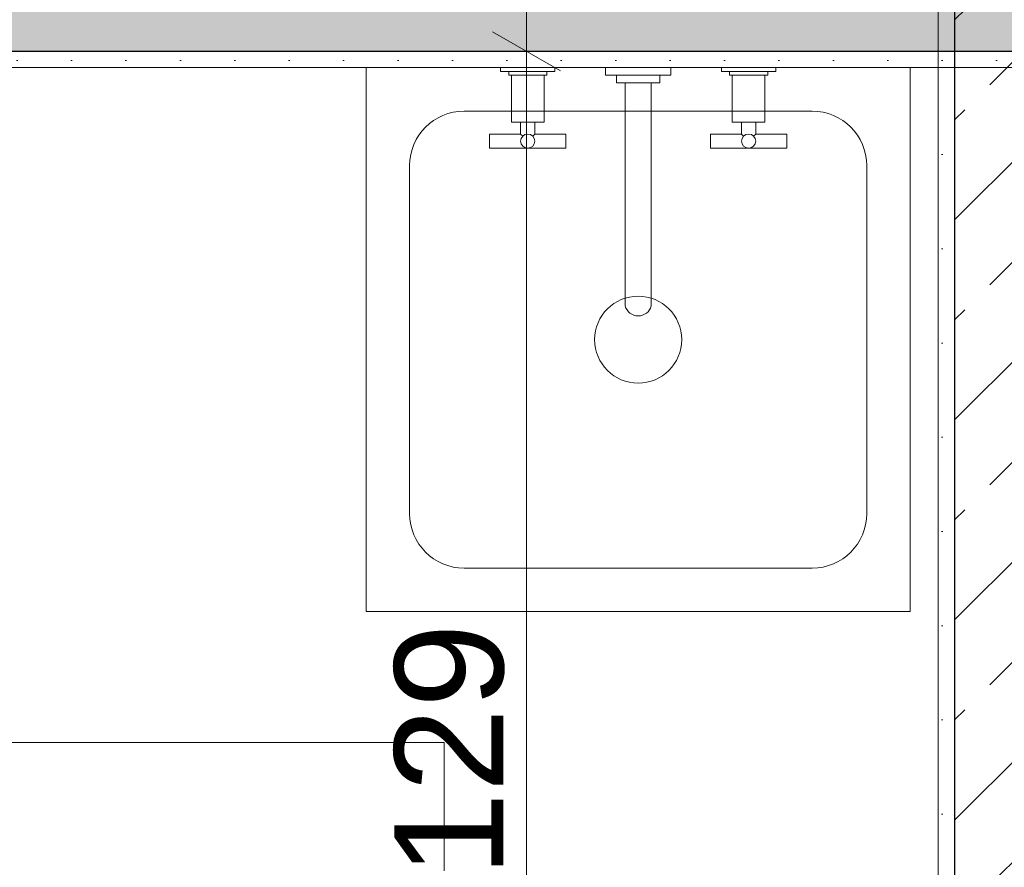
# Model space of a CAD drawing. Extents: x 100 to 2982, y 37 to 2050.
# Tile 79 of 135: x 1179 to 1269, y 1703 to 1780. Entities that reach past the tile are written whole.
import ezdxf
from ezdxf.xclip import XClip

# ---------------------------------------------------------------- set-up
doc = ezdxf.new("R2010")
doc.units = 0
doc.header["$MEASUREMENT"] = 0
doc.header["$XCLIPFRAME"] = 0
for name, color, linetype in [('210-A Pomieszczenia', 7, 'Continuous'), ('299-A Wymiary Opisy', 7, 'Continuous'), ('420-K Ściany', 7, 'Continuous'), ('820-G Rysunki Obrazki', 7, 'Continuous'), ('Nowe_330-W Wyposażenie', 7, 'Continuous')]:
    doc.layers.add(name, color=color, linetype=linetype)
doc.styles.add('STYL_AUTOMATYCZNY_3', font='txt')
doc.styles.add('STYL_AUTOMATYCZNY_7', font='txt')
pattern_1 = [(0, (-18316.349, -206.5255), (0, 8.660254), [0, -5]), (0, (-18313.849, -202.195), (0, 8.660254), [0, -5])]

# ---------------------------------------------------------------- blocks, each defined once
blk = doc.blocks.new('Rysunek_1_1', base_point=(-18316.349, -206.526))
at = {"layer": '420-K Ściany', "linetype": 'Continuous', "lineweight": 13}
blk.add_hatch(color=62, dxfattribs=at).paths.add_polyline_path([(1101.302, 1777.509), (1288.802, 1777.509), (1288.802, 1801.509), (1101.302, 1801.509)])
at = {"layer": '420-K Ściany', "linetype": 'Continuous', "lineweight": 5}
h = blk.add_hatch(dxfattribs=at)
h.set_pattern_fill('Tynk_0001', color=180, style=0, pattern_type=2)
h.set_pattern_definition(pattern_1)
h.paths.add_polyline_path([(1264.802, 1650.009), (1264.802, 1801.509), (1263.302, 1801.509), (1263.302, 1650.009)])
h = blk.add_hatch(dxfattribs=at)
h.set_pattern_fill('Beton_zbrojony_0001', color=170, style=0, pattern_type=2)
h.set_pattern_definition([(45, (-18316.349, -206.526), (-9.192388, 9.192388), []), (45, (-18320.945, -201.929), (-9.192388, 9.192388), [9.75, -3.25])])
h.paths.add_polyline_path([(1288.802, 1481.509), (1288.802, 1801.509), (1264.802, 1801.509), (1264.802, 1481.731), (1265.063, 1481.509)])
h = blk.add_hatch(dxfattribs=at)
h.set_pattern_fill('Tynk_0001', color=180, style=0, pattern_type=2)
h.set_pattern_definition(pattern_1)
h.paths.add_polyline_path([(1102.802, 1776.009), (1288.802, 1776.009), (1288.802, 1777.509), (1102.802, 1777.509)])
at = {"layer": '210-A Pomieszczenia', "color": 6, "linetype": 'Continuous', "lineweight": 13, "ltscale": 0.2}
for p, q in [((1151.88, 1713.973), (1217.903, 1713.973)), ((1217.903, 1713.973), (1217.903, 1702.187))]:
    blk.add_line(p, q, dxfattribs=at)
at = {"layer": '299-A Wymiary Opisy', "color": 85, "linetype": 'Continuous', "lineweight": 13, "ltscale": 0.2}
for p, q in [((1225.466, 1777.509), (1225.466, 1801.509)), ((1230.154, 1777.509), (1220.779, 1777.509)), ((1225.466, 1648.509), (1225.466, 1777.509))]:
    blk.add_line(p, q, dxfattribs=at)
at = {"layer": '299-A Wymiary Opisy', "color": 45, "linetype": 'Continuous', "lineweight": 15, "ltscale": 0.2}
blk.add_line((1222.341, 1779.313), (1228.591, 1775.705), dxfattribs=at)
at = {"layer": '420-K Ściany', "color": 27, "linetype": 'Continuous', "lineweight": 25, "ltscale": 0.2}
for p, q in [((1264.802, 1801.509), (1264.802, 1648.509)), ((1101.302, 1777.509), (1288.802, 1777.509))]:
    blk.add_line(p, q, dxfattribs=at)
at = {"layer": '420-K Ściany', "color": 47, "linetype": 'Continuous', "lineweight": 15, "ltscale": 0.2, "flags": 128}
for points in [[(1263.302, 1801.509), (1263.302, 1650.009)], [(1102.802, 1776.009), (1288.802, 1776.009)]]:
    blk.add_lwpolyline(points, dxfattribs=at)
at = {"layer": 'Nowe_330-W Wyposażenie', "color": 75, "linetype": 'Continuous', "lineweight": 15, "ltscale": 0.2}
for p, q in [((1227.323, 1775.659), (1223.823, 1775.659)), ((1224.073, 1775.309), (1227.073, 1775.309)), ((1244.123, 1775.659), (1247.623, 1775.659)), ((1247.373, 1775.309), (1244.373, 1775.309)), ((1251.723, 1772.009), (1219.723, 1772.009)), ((1224.923, 1771.009), (1226.223, 1771.009)), ((1246.523, 1771.009), (1245.223, 1771.009)), ((1224.923, 1769.909), (1225.113, 1769.718)), ((1226.223, 1769.909), (1226.032, 1769.718)), ((1245.223, 1769.909), (1245.413, 1769.718)), ((1246.523, 1769.909), (1246.332, 1769.718)), ((1214.723, 1767.009), (1214.723, 1735.009)), ((1256.723, 1735.009), (1256.723, 1767.009)), ((1219.723, 1730.009), (1251.723, 1730.009))]:
    blk.add_line(p, q, dxfattribs=at)
at = {"layer": 'Nowe_330-W Wyposażenie', "color": 75, "linetype": 'Continuous', "lineweight": 15, "ltscale": 0.2, "flags": 128}
for points in [[(1260.723, 1726.009), (1210.723, 1726.009), (1210.723, 1776.009), (1260.723, 1776.009)], [(1227.073, 1771.009), (1227.073, 1775.309), (1227.323, 1775.309), (1227.323, 1775.659), (1228.073, 1775.659), (1228.073, 1776.009), (1223.073, 1776.009), (1223.073, 1775.659), (1223.823, 1775.659), (1223.823, 1775.309), (1224.073, 1775.309), (1224.073, 1771.009), (1224.923, 1771.009), (1224.923, 1769.909), (1222.073, 1769.909), (1222.073, 1768.609), (1229.073, 1768.609), (1229.073, 1769.909), (1226.223, 1769.909), (1226.223, 1771.009)], [(1238.723, 1775.309), (1232.723, 1775.309), (1232.723, 1776.009), (1238.723, 1776.009)], [(1237.723, 1774.609), (1233.723, 1774.609), (1233.723, 1775.309), (1237.723, 1775.309)], [(1244.373, 1771.009), (1244.373, 1775.309), (1244.123, 1775.309), (1244.123, 1775.659), (1243.373, 1775.659), (1243.373, 1776.009), (1248.373, 1776.009), (1248.373, 1775.659), (1247.623, 1775.659), (1247.623, 1775.309), (1247.373, 1775.309), (1247.373, 1771.009), (1246.523, 1771.009), (1246.523, 1769.909), (1249.373, 1769.909), (1249.373, 1768.609), (1242.373, 1768.609), (1242.373, 1769.909), (1245.223, 1769.909), (1245.223, 1771.009)]]:
    blk.add_lwpolyline(points, close=True, dxfattribs=at)
blk.add_lwpolyline([(1234.523, 1774.609), (1236.923, 1774.609), (1236.923, 1754.103, -0.759247), (1234.523, 1754.103)], format="xyb", close=True, dxfattribs=at)
at = {"layer": 'Nowe_330-W Wyposażenie', "color": 75, "linetype": 'Continuous', "lineweight": 15, "ltscale": 0.2}
for centre, radius in [((1225.573, 1769.259), 0.65), ((1245.873, 1769.259), 0.65), ((1235.723, 1751.009), 4)]:
    blk.add_circle(centre, radius, dxfattribs=at)
for centre, start, end in [((1219.723, 1767.009), 90, 180), ((1251.723, 1767.009), 0, 90), ((1219.723, 1735.009), 180, 270), ((1251.723, 1735.009), 270, 0)]:
    blk.add_arc(centre, 5, start, end, dxfattribs=at)
at = {"layer": '210-A Pomieszczenia', "color": 6, "linetype": 'Continuous', "lineweight": 13, "insert": (1156.88, 1712.259), "char_height": 7.5, "attachment_point": 1, "style": 'STYL_AUTOMATYCZNY_3'}
blk.add_mtext('\\A1;{\\pql;\\pt0,25;\\fArial|b0|i0|c238|p38;1.02\\fArial|b0|i0|c238|p38;\\A1{\\H.66x;\\S^  ;}\\fArial|b0|i0|c238|p38;\\fArial|b0|i0|c238|p38;\\A1{\\H.66x;\\S^  ;}}', dxfattribs=at)
at = {"layer": '299-A Wymiary Opisy', "color": 46, "linetype": 'Continuous', "lineweight": 15, "insert": (1223.466, 1701.626), "char_height": 10, "width": 22.7658, "attachment_point": 7, "rotation": 90, "style": 'STYL_AUTOMATYCZNY_7'}
blk.add_mtext('\\A1;{\\pql;\\fArial|b0|i0|c0|p38;129}', dxfattribs=at)

msp = doc.modelspace()

# ---------------------------------------------------------------- block references
at = {"layer": '820-G Rysunki Obrazki', "color": 65, "linetype": 'Continuous', "lineweight": 13, "ltscale": 0.2}
ref = msp.add_blockref('Rysunek_1_1', (-18316.349, -206.526), dxfattribs=at)
XClip(ref).set_block_clipping_path([(244.527027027, 76.8014120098), (2570.9054054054, 2022.1162324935)])

doc.saveas('drawing.dxf')
